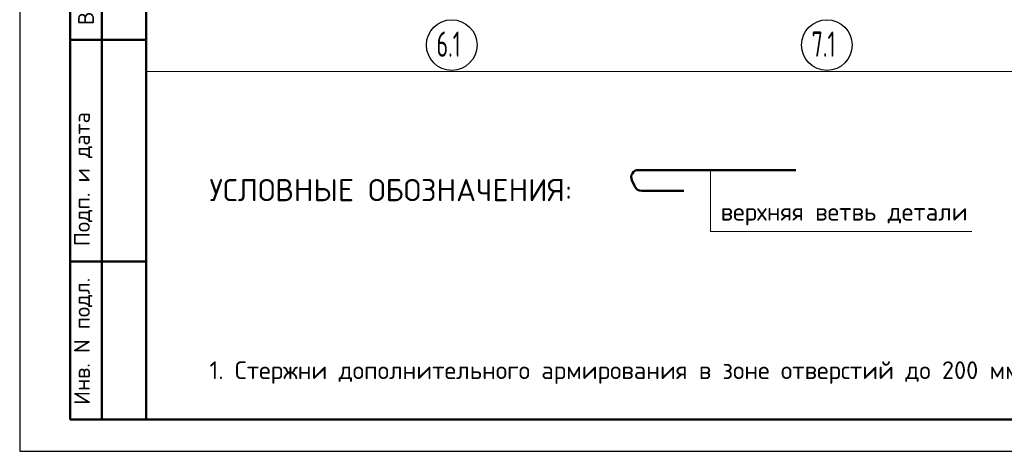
# Model space of a CAD drawing. Header units: millimetres. Extents: x 0 to 42000, y -76 to 29700.
# Tile 1 of 13: x 0 to 15564, y 0 to 6819. Entities that reach past the tile are written whole.
import ezdxf

# ---------------------------------------------------------------- set-up
doc = ezdxf.new("R2010")
doc.units = ezdxf.units.MM
doc.linetypes.add('______5', pattern=[1100, 800, -100, 100, -100])
doc.layers.add('Standard', color=7, linetype='Continuous', lineweight=25)
doc.layers.add('Оси', color=7, linetype='______5', lineweight=13, true_color=0x656565)
doc.styles.add('ISOCPEUR', font='txt')

msp = doc.modelspace()

# ---------------------------------------------------------------- linework, layer by layer
at = {"layer": 'Standard', "color": 7, "linetype": 'Continuous', "lineweight": 25, "transparency": 33554687}
msp.add_line((2000, 29200), (2000, 1058), dxfattribs=at)
at = {"layer": 'Standard', "color": 7, "linetype": 'Continuous', "lineweight": 50, "transparency": 33554687}
for p, q in [((800, 500), (800, 9000)), ((800, 500), (800, 9000)), ((1300, 500), (1300, 9000)), ((800, 6500), (2000, 6500)), ((12268, 4443), (9779, 4443)), ((9678, 4284), (9724, 4184)), ((9832, 4114), (10500, 4114)), ((800, 3000), (2000, 3000)), ((2000, 500), (800, 500))]:
    msp.add_line(p, q, dxfattribs=at)
at = {"layer": 'Standard', "color": 7, "linetype": 'Continuous', "lineweight": 25, "transparency": 33554687}
msp.add_lwpolyline([(0, 0), (42000, 0), (42000, 29700), (0, 29700), (0, 0)], close=True, dxfattribs=at)
at = {"layer": 'Standard', "color": 7, "linetype": 'Continuous', "lineweight": 50, "transparency": 33554687}
msp.add_lwpolyline([(2000, 29200), (41500, 29200), (41500, 500), (2000, 500), (2000, 29200)], close=True, dxfattribs=at)
at = {"layer": 'Standard', "color": 7, "linetype": 'Continuous', "lineweight": 13, "transparency": 33554687}
for points in [[(41500, 29200), (2000, 29200), (2000, 6000), (41500, 6000), (41500, 29200)], [(15052, 3471), (10919, 3471), (10919, 4443)]]:
    msp.add_lwpolyline(points, dxfattribs=at)
at = {"layer": 'Standard', "color": 7, "linetype": 'Continuous', "lineweight": 50, "transparency": 33554687}
for centre, radius, start, end in [((9779, 4331), 112, 90, 204.7646), ((9832, 4233), 119, 204.7646, 270)]:
    msp.add_arc(centre, radius, start, end, dxfattribs=at)
at = {"layer": 'Оси', "color": 7, "linetype": 'Continuous', "lineweight": 25, "transparency": 33554687}
for centre in [(6829, 6419), (12759, 6419)]:
    msp.add_circle(centre, 400, dxfattribs=at)

# ---------------------------------------------------------------- texts
at = {"layer": 'Standard', "color": 7, "linetype": 'Continuous', "lineweight": 50, "transparency": 33554687, "char_height": 250, "attachment_point": 7, "rotation": 90, "style": 'ISOCPEUR'}
for s, insert, width in [('\\A1;{\\fISOCPEUR|i0|b0;\\H250.000000;\\W1.000000;\\C7;Взам. инв.N}\\P', (1173, 6736), 1909.1), ('\\A1;{\\fISOCPEUR|i0|b0;\\H250.000000;\\W1.000000;\\C7;Подп. и дата}\\P', (1149, 3242), 2197.06), ('\\A1;{\\fISOCPEUR|i0|b0;\\H250.000000;\\W1.000000;\\C7;Инв. N подл.}\\P', (1149, 734), 2021.79)]:
    msp.add_mtext(s, dxfattribs=dict(at, insert=insert, width=width))
at = {"layer": 'Standard', "color": 7, "linetype": 'Continuous', "lineweight": 25, "transparency": 33554687, "attachment_point": 7, "style": 'ISOCPEUR'}
for s, insert, char_height, width in [('\\A1;{\\fISOCPEUR|i0|b0;\\H350.000000;\\W1.000000;\\C7;УСЛОВНЫЕ ОБОЗНАЧЕНИЯ:}\\P', (3000, 3951), 350, 5755.33), ('\\A1;{\\fISOCPEUR|i0|b0;\\H279.999995;\\W1.000000;\\C7;верхняя ветвь детали}\\P', (11080, 3569), 280, 4142.07)]:
    msp.add_mtext(s, dxfattribs=dict(at, insert=insert, char_height=char_height, width=width))
at = {"layer": 'Standard', "color": 7, "linetype": 'Continuous', "lineweight": 13, "transparency": 33554687, "insert": (3000, 1243), "char_height": 280, "width": 16883.07, "attachment_point": 4, "style": 'ISOCPEUR'}
msp.add_mtext('\\A1;{\\fISOCPEUR|i0|b0;\\H279.999995;\\W1.000000;\\C7;1. Стержни дополнительного армирования в зоне отверстий до 200 мм раздвинуть по месту.}\\P', dxfattribs=at)
at = {"layer": 'Оси', "color": 7, "linetype": 'Continuous', "lineweight": 35, "transparency": 33554687, "char_height": 400, "attachment_point": 7, "style": 'ISOCPEUR'}
for s, insert, width in [('\\W0.63;6.1', (6589, 6233), 605.93), ('\\W0.63;7.1', (12519, 6233), 605.94)]:
    msp.add_mtext(s, dxfattribs=dict(at, insert=insert, width=width))

doc.saveas('drawing.dxf')
